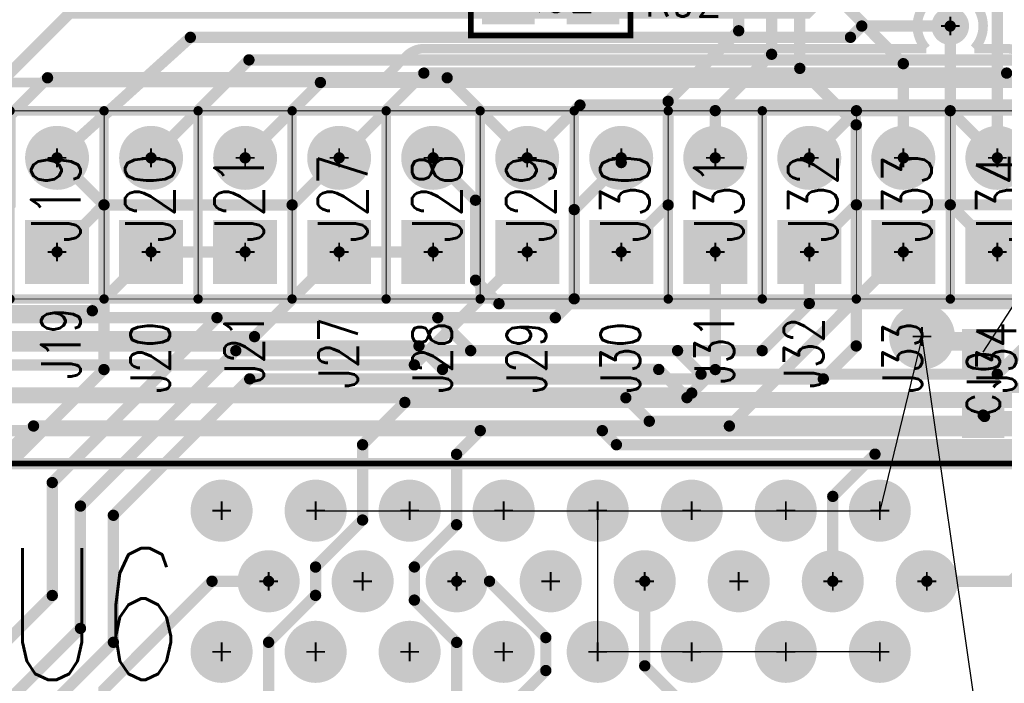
# Model space of a CAD drawing. Extents: x -7.2 to 18.3, y -5.6 to 10.9.
# Tile 46 of 112: x 3.76 to 4.808, y 1.941 to 2.647. Entities that reach past the tile are written whole.
import ezdxf
from ezdxf.enums import TextEntityAlignment as Align

# ---------------------------------------------------------------- set-up
doc = ezdxf.new("R2010")
doc.units = 0
for name, pattern in [('SIG_109', [2, 1, 1]), ('SIG_125', [2, 1, 1]), ('SIG_126', [2, 1, 1]), ('SIG_127', [2, 1, 1]), ('SIG_153', [2, 1, 1]), ('SIG_158', [2, 1, 1]), ('SIG_159', [2, 1, 1]), ('SIG_16', [2, 1, 1]), ('SIG_163', [2, 1, 1]), ('SIG_164', [2, 1, 1]), ('SIG_174', [2, 1, 1]), ('SIG_191', [2, 1, 1]), ('SIG_193', [2, 1, 1]), ('SIG_197', [2, 1, 1]), ('SIG_198', [2, 1, 1]), ('SIG_199', [2, 1, 1]), ('SIG_200', [2, 1, 1]), ('SIG_206', [2, 1, 1]), ('SIG_209', [2, 1, 1]), ('SIG_210', [2, 1, 1]), ('SIG_211', [2, 1, 1]), ('SIG_215', [2, 1, 1]), ('SIG_216', [2, 1, 1]), ('SIG_223', [2, 1, 1]), ('SIG_224', [2, 1, 1]), ('SIG_225', [2, 1, 1]), ('SIG_226', [2, 1, 1]), ('SIG_227', [2, 1, 1]), ('SIG_228', [2, 1, 1]), ('SIG_275', [2, 1, 1]), ('SIG_28', [2, 1, 1]), ('SIG_297', [2, 1, 1]), ('SIG_72', [2, 1, 1]), ('SIG_99', [2, 1, 1])]:
    doc.linetypes.add(name, pattern=pattern)
for name, color, linetype in [('DRIL_NPLTE_THRU_01', 16, 'CONTINUOUS'), ('DRIL_NPLTE_THRU_03', 146, 'CONTINUOUS'), ('DRIL_NPLTE_THRU_04', 176, 'CONTINUOUS'), ('DRIL_PLTE_THRU_01', 16, 'CONTINUOUS'), ('DRIL_PLTE_THRU_03', 146, 'CONTINUOUS'), ('DRIL_PLTE_THRU_04', 176, 'CONTINUOUS'), ('DRIL_SYMBOL', 254, 'CONTINUOUS'), ('LINK_00', 2, 'CONTINUOUS'), ('PADS_BOT', 5, 'CONTINUOUS'), ('PADS_INNER', 1, 'CONTINUOUS'), ('PADS_TOP', 1, 'CONTINUOUS'), ('PADS_XR_131', 3, 'CONTINUOUS'), ('PADS_XR_132', 6, 'CONTINUOUS'), ('PADS_XR_133', 254, 'CONTINUOUS'), ('PART_NAME_123', 255, 'CONTINUOUS'), ('PART_NAME_124', 6, 'CONTINUOUS'), ('PART_NAME_129', 2, 'CONTINUOUS'), ('PART_NAME_130', 106, 'CONTINUOUS'), ('PART_TOP_2DLINE_123', 255, 'CONTINUOUS'), ('PART_TOP_2DLINE_129', 2, 'CONTINUOUS'), ('POUR_OUTLINE_03', 130, 'CONTINUOUS'), ('TRACE_01', 1, 'CONTINUOUS'), ('TRACE_03', 130, 'CONTINUOUS'), ('TRACE_04', 5, 'CONTINUOUS'), ('VIAPTS', 56, 'CONTINUOUS')]:
    doc.layers.add(name, color=color, linetype=linetype)
doc.styles.add('W0$001', font='simplex', dxfattribs={"width": 0.75})
doc.styles.add('W0$006', font='simplex', dxfattribs={"width": 0.75})

# ---------------------------------------------------------------- blocks, each defined once
blk = doc.blocks.new('POUR_OUTLINE_1')
at = {"layer": 'POUR_OUTLINE_03', "const_width": 0.01}
blk.add_lwpolyline([(-16.9501, -17.0562), (-16.7053, -17.0562), (-16.7053, -16.8322), (-16.535, -16.8322, -0.866026), (-16.4658, -16.8322), (-15.6869, -16.8322), (-15.6585, -16.8038, -0.198912), (-15.6401, -16.7962), (-15.1058, -16.7962, -2.315909), (-15.0548, -16.7962), (-15.0203, -16.7962, -0.198912), (-15.0019, -16.8038)], format="xyb", dxfattribs=at)
blk = doc.blocks.new('POUR_HEADER_0')
blk.add_blockref('POUR_OUTLINE_1', (16.9203, 12.3322))
blk = doc.blocks.new('SMOOTH_0$01')
at = {"const_width": 0.005}
blk.add_lwpolyline([(-0.0025, 0, 1), (0.0025, 0, 1)], format="xyb", close=True, dxfattribs=at)
blk = doc.blocks.new('SMOOTH_0$001')
at = {"const_width": 0.0005}
blk.add_lwpolyline([(-0.00025, 0, 1), (0.00025, 0, 1)], format="xyb", close=True, dxfattribs=at)
blk = doc.blocks.new('PART_BODY_TOP_340')
at = {"layer": 'PART_TOP_2DLINE_123', "const_width": 0.01}
blk.add_lwpolyline([(-0.05, -0.05), (-0.05, 0.05), (0.15, 0.05), (0.15, -0.05), (-0.05, -0.05)], dxfattribs=at)
at = {"layer": 'PART_TOP_2DLINE_129', "const_width": 0.001}
blk.add_lwpolyline([(-0.05, -0.05), (-0.05, 0.05), (0.15, 0.05), (0.15, -0.05), (-0.05, -0.05)], dxfattribs=at)
at = {"layer": 'PART_TOP_2DLINE_123'}
for p in [(-0.05, 0.05), (0.15, 0.05), (-0.05, -0.05), (-0.05, -0.05), (0.15, -0.05)]:
    blk.add_blockref('SMOOTH_0$01', p, dxfattribs=at)
at = {"layer": 'PART_TOP_2DLINE_129'}
for p in [(-0.05, 0.05), (0.15, 0.05), (-0.05, -0.05), (-0.05, -0.05), (0.15, -0.05)]:
    blk.add_blockref('SMOOTH_0$001', p, dxfattribs=at)
blk = doc.blocks.new('DRIL_SYMBOL_0$042')
at = {"layer": 'DRIL_SYMBOL', "const_width": 0.002}
for points in [[(0, -0.01), (0, 0.01)], [(-0.01, 0), (0.01, 0)]]:
    blk.add_lwpolyline(points, dxfattribs=at)
blk = doc.blocks.new('DRIL_HOLE_0$042')
at = {"const_width": 0.021}
blk.add_lwpolyline([(-0.0105, 0, 1), (0.0105, 0, 1)], format="xyb", close=True, dxfattribs=at)
blk.add_blockref('DRIL_SYMBOL_0$042', (0, 0))
blk = doc.blocks.new('PAD_39')
at = {"const_width": 0.031}
blk.add_lwpolyline([(0, -0.0155, 1), (0, 0.0155, 1)], format="xyb", close=True, dxfattribs=at)
blk = doc.blocks.new('PAD_40')
at = {"const_width": 0.062}
blk.add_lwpolyline([(-0.031, 0), (0.031, 0)], dxfattribs=at)
blk = doc.blocks.new('PAD_41')
at = {"const_width": 0.068}
blk.add_lwpolyline([(-0.034, 0), (0.034, 0)], dxfattribs=at)
blk = doc.blocks.new('STK_TOP_15')
at = {"layer": 'DRIL_PLTE_THRU_01'}
blk.add_blockref('DRIL_HOLE_0$042', (0, 0), dxfattribs=at)
at = {"layer": 'DRIL_PLTE_THRU_03'}
blk.add_blockref('DRIL_HOLE_0$042', (0, 0), dxfattribs=at)
at = {"layer": 'DRIL_PLTE_THRU_04'}
blk.add_blockref('DRIL_HOLE_0$042', (0, 0), dxfattribs=at)
at = {"layer": 'PADS_BOT'}
blk.add_blockref('PAD_40', (0, 0), dxfattribs=at)
at = {"layer": 'PADS_INNER'}
blk.add_blockref('PAD_39', (0, 0), dxfattribs=at)
at = {"layer": 'PADS_TOP'}
blk.add_blockref('PAD_40', (0, 0), dxfattribs=at)
at = {"layer": 'PADS_XR_131'}
blk.add_blockref('PAD_41', (0, 0), dxfattribs=at)
at = {"layer": 'PADS_XR_132'}
blk.add_blockref('PAD_41', (0, 0), dxfattribs=at)
blk = doc.blocks.new('PAD_43')
at = {"const_width": 0.034}
blk.add_lwpolyline([(0, -0.017, 1), (0, 0.017, 1)], format="xyb", close=True, dxfattribs=at)
blk = doc.blocks.new('STK_TOP_16')
at = {"layer": 'DRIL_PLTE_THRU_01'}
blk.add_blockref('DRIL_HOLE_0$042', (0, 0), dxfattribs=at)
at = {"layer": 'DRIL_PLTE_THRU_03'}
blk.add_blockref('DRIL_HOLE_0$042', (0, 0), dxfattribs=at)
at = {"layer": 'DRIL_PLTE_THRU_04'}
blk.add_blockref('DRIL_HOLE_0$042', (0, 0), dxfattribs=at)
at = {"layer": 'PADS_BOT'}
blk.add_blockref('PAD_39', (0, 0), dxfattribs=at)
at = {"layer": 'PADS_INNER'}
blk.add_blockref('PAD_39', (0, 0), dxfattribs=at)
at = {"layer": 'PADS_TOP'}
blk.add_blockref('PAD_39', (0, 0), dxfattribs=at)
at = {"layer": 'PADS_XR_131'}
blk.add_blockref('PAD_43', (0, 0), dxfattribs=at)
at = {"layer": 'PADS_XR_132'}
blk.add_blockref('PAD_43', (0, 0), dxfattribs=at)
blk = doc.blocks.new('SYM_TOP_13')
for name, p in [('PART_BODY_TOP_340', (0, 0)), ('STK_TOP_15', (0, 0)), ('STK_TOP_16', (0.1, 0))]:
    blk.add_blockref(name, p)
blk = doc.blocks.new('PART_TOP_17')
blk.add_blockref('SYM_TOP_13', (0, 0))
at = {"layer": 'PART_NAME_123', "style": 'W0$006', "width": 0.75}
blk.add_text('J19', height=0.042, dxfattribs=at).set_placement((-0.135, -0.025))
at = {"layer": 'PART_NAME_129', "style": 'W0$001', "width": 0.75}
blk.add_text('J19', height=0.0525, dxfattribs=at).set_placement((0.01, -0.0249))
blk = doc.blocks.new('PART_TOP_23')
blk.add_blockref('SYM_TOP_13', (0, 0))
at = {"layer": 'PART_NAME_123', "style": 'W0$006', "width": 0.75}
blk.add_text('J20', height=0.042, dxfattribs=at).set_placement((-0.15, -0.02))
at = {"layer": 'PART_NAME_129', "style": 'W0$001', "width": 0.75}
blk.add_text('J20', height=0.0525, dxfattribs=at).set_placement((0.01, -0.0249))
blk = doc.blocks.new('PART_BODY_TOP_362')
at = {"layer": 'PART_TOP_2DLINE_123', "const_width": 0.006}
blk.add_lwpolyline([(-0.5, 0.2), (3.295, 0.2), (3.295, -0.125), (-0.5, -0.125)], close=True, dxfattribs=at)
at = {"layer": 'PART_TOP_2DLINE_129', "const_width": 0.001}
blk.add_lwpolyline([(-1.095, 0.2), (3.935, 0.2), (3.935, -0.125), (-1.095, -0.125)], close=True, dxfattribs=at)
blk = doc.blocks.new('DRIL_SYMBOL_0$03')
at = {"layer": 'DRIL_SYMBOL', "const_width": 0.002}
for points in [[(0, -0.01), (0, 0.01)], [(-0.01, 0), (0.01, 0)]]:
    blk.add_lwpolyline(points, dxfattribs=at)
blk = doc.blocks.new('DRIL_HOLE_0$03')
at = {"const_width": 0.015}
blk.add_lwpolyline([(-0.0075, 0, 1), (0.0075, 0, 1)], format="xyb", close=True, dxfattribs=at)
blk.add_blockref('DRIL_SYMBOL_0$03', (0, 0))
blk = doc.blocks.new('PAD_66')
at = {"const_width": 0.025}
blk.add_lwpolyline([(0, -0.0125, 1), (0, 0.0125, 1)], format="xyb", close=True, dxfattribs=at)
blk = doc.blocks.new('PAD_69')
at = {"const_width": 0.033}
blk.add_lwpolyline([(0, -0.0165, 1), (0, 0.0165, 1)], format="xyb", close=True, dxfattribs=at)
blk = doc.blocks.new('STK_TOP_42')
at = {"layer": 'DRIL_PLTE_THRU_01'}
blk.add_blockref('DRIL_HOLE_0$03', (0, 0), dxfattribs=at)
at = {"layer": 'DRIL_PLTE_THRU_03'}
blk.add_blockref('DRIL_HOLE_0$03', (0, 0), dxfattribs=at)
at = {"layer": 'DRIL_PLTE_THRU_04'}
blk.add_blockref('DRIL_HOLE_0$03', (0, 0), dxfattribs=at)
at = {"layer": 'PADS_BOT'}
blk.add_blockref('PAD_66', (0, 0), dxfattribs=at)
at = {"layer": 'PADS_INNER'}
blk.add_blockref('PAD_66', (0, 0), dxfattribs=at)
at = {"layer": 'PADS_TOP'}
blk.add_blockref('PAD_66', (0, 0), dxfattribs=at)
at = {"layer": 'PADS_XR_131'}
blk.add_blockref('PAD_69', (0, 0), dxfattribs=at)
at = {"layer": 'PADS_XR_132'}
blk.add_blockref('PAD_69', (0, 0), dxfattribs=at)
blk = doc.blocks.new('SYM_TOP_35')
for name, p in [('PART_BODY_TOP_362', (0, 0)), ('STK_TOP_42', (0.55, 0.075)), ('STK_TOP_42', (0.65, 0.075)), ('STK_TOP_42', (0.75, 0.075)), ('STK_TOP_42', (0.85, 0.075)), ('STK_TOP_42', (0.95, 0.075)), ('STK_TOP_42', (1.05, 0.075)), ('STK_TOP_42', (1.15, 0.075)), ('STK_TOP_42', (1.25, 0.075)), ('STK_TOP_42', (0.5, 0)), ('STK_TOP_42', (0.6, 0)), ('STK_TOP_42', (0.7, 0)), ('STK_TOP_42', (0.8, 0)), ('STK_TOP_42', (0.9, 0)), ('STK_TOP_42', (1, 0)), ('STK_TOP_42', (1.1, 0)), ('STK_TOP_42', (1.2, 0)), ('STK_TOP_42', (0.55, -0.075)), ('STK_TOP_42', (0.65, -0.075)), ('STK_TOP_42', (0.75, -0.075)), ('STK_TOP_42', (0.85, -0.075)), ('STK_TOP_42', (0.95, -0.075)), ('STK_TOP_42', (1.05, -0.075)), ('STK_TOP_42', (1.15, -0.075)), ('STK_TOP_42', (1.25, -0.075))]:
    blk.add_blockref(name, p)
blk = doc.blocks.new('PART_TOP_63')
blk.add_blockref('SYM_TOP_35', (0, 0))
at = {"layer": 'PART_NAME_129', "style": 'W0$001', "width": 0.75}
blk.add_text('U6', height=0.14, rotation=-180, dxfattribs=at).set_placement((1.3851, 0.0349), align=Align.MIDDLE_CENTER)
blk = doc.blocks.new('PART_TOP_205')
blk.add_blockref('SYM_TOP_13', (0, 0))
at = {"layer": 'PART_NAME_123', "style": 'W0$006', "width": 0.75}
blk.add_text('J21', height=0.042, dxfattribs=at).set_placement((-0.14, -0.02))
at = {"layer": 'PART_NAME_129', "style": 'W0$001', "width": 0.75}
blk.add_text('J21', height=0.0525, dxfattribs=at).set_placement((0.01, -0.0199))
blk = doc.blocks.new('PART_TOP_206')
blk.add_blockref('SYM_TOP_13', (0, 0))
at = {"layer": 'PART_NAME_123', "style": 'W0$006', "width": 0.75}
blk.add_text('J27', height=0.042, dxfattribs=at).set_placement((-0.145, -0.02))
at = {"layer": 'PART_NAME_129', "style": 'W0$001', "width": 0.75}
blk.add_text('J27', height=0.0525, dxfattribs=at).set_placement((0.01, -0.03))
blk = doc.blocks.new('PART_TOP_207')
blk.add_blockref('SYM_TOP_13', (0, 0))
at = {"layer": 'PART_NAME_123', "style": 'W0$006', "width": 0.75}
blk.add_text('J28', height=0.042, dxfattribs=at).set_placement((-0.15, -0.02))
at = {"layer": 'PART_NAME_129', "style": 'W0$001', "width": 0.75}
blk.add_text('J28', height=0.0525, dxfattribs=at).set_placement((0.01, -0.03))
blk = doc.blocks.new('PART_TOP_208')
blk.add_blockref('SYM_TOP_13', (0, 0))
at = {"layer": 'PART_NAME_123', "style": 'W0$006', "width": 0.75}
blk.add_text('J29', height=0.042, dxfattribs=at).set_placement((-0.15, -0.02))
at = {"layer": 'PART_NAME_129', "style": 'W0$001', "width": 0.75}
blk.add_text('J29', height=0.0525, dxfattribs=at).set_placement((0.01, -0.03))
blk = doc.blocks.new('SMOOTH_0$006')
at = {"const_width": 0.003}
blk.add_lwpolyline([(-0.0015, 0, 1), (0.0015, 0, 1)], format="xyb", close=True, dxfattribs=at)
blk = doc.blocks.new('PART_BODY_TOP_337')
at = {"layer": 'PART_TOP_2DLINE_123', "const_width": 0.006}
blk.add_lwpolyline([(0.085, 0.045), (0.085, -0.045), (-0.085, -0.045), (-0.085, 0.045)], close=True, dxfattribs=at)
at = {"layer": 'PART_TOP_2DLINE_129', "const_width": 0.001}
blk.add_lwpolyline([(0.085, 0.045), (0.085, -0.045), (-0.085, -0.045), (-0.085, 0.045)], close=True, dxfattribs=at)
at = {"layer": 'PART_TOP_2DLINE_123'}
for p in [(-0.085, 0.045), (0.085, 0.045), (-0.085, -0.045), (0.085, -0.045)]:
    blk.add_blockref('SMOOTH_0$006', p, dxfattribs=at)
at = {"layer": 'PART_TOP_2DLINE_129'}
for p in [(-0.085, 0.045), (0.085, 0.045), (-0.085, -0.045), (0.085, -0.045)]:
    blk.add_blockref('SMOOTH_0$001', p, dxfattribs=at)
blk = doc.blocks.new('DRIL_HOLE_0')
blk.add_lwpolyline([(0, 0, 1), (0, 0, 1)], format="xyb", close=True)
blk = doc.blocks.new('PAD_1')
blk.add_lwpolyline([(0, 0, 1), (0, 0, 1)], format="xyb", close=True)
blk = doc.blocks.new('PAD_37')
at = {"const_width": 0.056}
blk.add_lwpolyline([(-0.033, 0), (0.033, 0)], dxfattribs=at)
blk = doc.blocks.new('PAD_38')
at = {"const_width": 0.05}
blk.add_lwpolyline([(-0.03, 0), (0.03, 0)], dxfattribs=at)
blk = doc.blocks.new('STK_TOP_10')
at = {"layer": 'DRIL_NPLTE_THRU_01'}
blk.add_blockref('DRIL_HOLE_0', (0, 0), dxfattribs=at)
at = {"layer": 'DRIL_NPLTE_THRU_03'}
blk.add_blockref('DRIL_HOLE_0', (0, 0), dxfattribs=at)
at = {"layer": 'DRIL_NPLTE_THRU_04'}
blk.add_blockref('DRIL_HOLE_0', (0, 0), dxfattribs=at)
at = {"layer": 'PADS_BOT'}
blk.add_blockref('PAD_1', (0, 0), dxfattribs=at)
at = {"layer": 'PADS_INNER'}
blk.add_blockref('PAD_1', (0, 0), dxfattribs=at)
at = {"layer": 'PADS_TOP', "rotation": 90}
blk.add_blockref('PAD_38', (0, 0), dxfattribs=at)
at = {"layer": 'PADS_XR_131', "rotation": 90}
blk.add_blockref('PAD_37', (0, 0), dxfattribs=at)
at = {"layer": 'PADS_XR_133', "rotation": 90}
blk.add_blockref('PAD_38', (0, 0), dxfattribs=at)
blk = doc.blocks.new('SYM_TOP_10')
for name, p in [('STK_TOP_10', (-0.045, 0)), ('STK_TOP_10', (0.045, 0)), ('PART_BODY_TOP_337', (0, 0))]:
    blk.add_blockref(name, p)
blk = doc.blocks.new('PART_TOP_342')
blk.add_blockref('SYM_TOP_10', (0, 0))
at = {"layer": 'PART_NAME_123', "style": 'W0$006', "width": 0.75}
blk.add_text('R92', height=0.042, rotation=180, dxfattribs=at).set_placement((-0.0999, 0.0249))
at = {"layer": 'PART_NAME_129', "style": 'W0$001', "width": 0.75}
blk.add_text('R92', height=0.042, rotation=180, dxfattribs=at).set_placement((0.0351, 0.0199))
blk = doc.blocks.new('PART_TOP_426')
blk.add_blockref('SYM_TOP_13', (0, 0))
at = {"layer": 'PART_NAME_123', "style": 'W0$006', "width": 0.75}
blk.add_text('J30', height=0.042, dxfattribs=at).set_placement((-0.15, -0.02))
at = {"layer": 'PART_NAME_129', "style": 'W0$001', "width": 0.75}
blk.add_text('J30', height=0.0525, dxfattribs=at).set_placement((0.01, -0.03))
blk = doc.blocks.new('PART_TOP_427')
blk.add_blockref('SYM_TOP_13', (0, 0))
at = {"layer": 'PART_NAME_123', "style": 'W0$006', "width": 0.75}
blk.add_text('J31', height=0.042, dxfattribs=at).set_placement((-0.14, -0.02))
at = {"layer": 'PART_NAME_129', "style": 'W0$001', "width": 0.75}
blk.add_text('J31', height=0.0525, dxfattribs=at).set_placement((0.01, -0.03))
blk = doc.blocks.new('PART_TOP_428')
blk.add_blockref('SYM_TOP_13', (0, 0))
at = {"layer": 'PART_NAME_123', "style": 'W0$006', "width": 0.75}
blk.add_text('J32', height=0.042, dxfattribs=at).set_placement((-0.145, -0.015))
at = {"layer": 'PART_NAME_129', "style": 'W0$001', "width": 0.75}
blk.add_text('J32', height=0.0525, dxfattribs=at).set_placement((0.01, -0.03))
blk = doc.blocks.new('PART_TOP_429')
blk.add_blockref('SYM_TOP_13', (0, 0))
at = {"layer": 'PART_NAME_123', "style": 'W0$006', "width": 0.75}
blk.add_text('J33', height=0.042, dxfattribs=at).set_placement((-0.15, -0.02))
at = {"layer": 'PART_NAME_129', "style": 'W0$001', "width": 0.75}
blk.add_text('J33', height=0.0525, dxfattribs=at).set_placement((0.01, -0.03))
blk = doc.blocks.new('PART_TOP_430')
blk.add_blockref('SYM_TOP_13', (0, 0))
at = {"layer": 'PART_NAME_123', "style": 'W0$006', "width": 0.75}
blk.add_text('J34', height=0.042, dxfattribs=at).set_placement((-0.15, -0.02))
at = {"layer": 'PART_NAME_129', "style": 'W0$001', "width": 0.75}
blk.add_text('J34', height=0.0525, dxfattribs=at).set_placement((0.01, -0.03))
blk = doc.blocks.new('PAD_47')
at = {"const_width": 0.039}
blk.add_lwpolyline([(-0.0215, 0), (0.0215, 0)], dxfattribs=at)
blk = doc.blocks.new('PAD_46')
at = {"const_width": 0.045}
blk.add_lwpolyline([(-0.0245, 0), (0.0245, 0)], dxfattribs=at)
blk = doc.blocks.new('STK_BOT_14')
at = {"layer": 'DRIL_PLTE_THRU_01'}
blk.add_blockref('DRIL_HOLE_0', (0, 0), dxfattribs=at)
at = {"layer": 'DRIL_PLTE_THRU_03'}
blk.add_blockref('DRIL_HOLE_0', (0, 0), dxfattribs=at)
at = {"layer": 'DRIL_PLTE_THRU_04'}
blk.add_blockref('DRIL_HOLE_0', (0, 0), dxfattribs=at)
at = {"layer": 'PADS_BOT'}
blk.add_blockref('PAD_47', (0, 0), dxfattribs=at)
at = {"layer": 'PADS_INNER'}
blk.add_blockref('PAD_1', (0, 0), dxfattribs=at)
at = {"layer": 'PADS_TOP'}
blk.add_blockref('PAD_1', (0, 0), dxfattribs=at)
at = {"layer": 'PADS_XR_131'}
blk.add_blockref('PAD_46', (0, 0), dxfattribs=at)
at = {"layer": 'PADS_XR_133'}
blk.add_blockref('PAD_47', (0, 0), dxfattribs=at)
blk = doc.blocks.new('SYM_BOT_12')
for p in [(-0.0335, 0), (0.0335, 0)]:
    blk.add_blockref('STK_BOT_14', p)
blk = doc.blocks.new('PART_BOT_521')
blk.add_blockref('SYM_BOT_12', (0, 0))
at = {"layer": 'PART_NAME_124', "style": 'W0$006', "width": 0.75}
blk.add_text('C10', height=0.042, dxfattribs=at).set_placement((-0.025, 0.045))
at = {"layer": 'PART_NAME_130', "style": 'W0$001', "width": 0.75}
blk.add_text('C10', height=0.035, dxfattribs=at).set_placement((0, 0.0003), align=Align.MIDDLE_CENTER)
blk = doc.blocks.new('SMOOTH_0$02')
at = {"const_width": 0.01}
blk.add_lwpolyline([(-0.005, 0, 1), (0.005, 0, 1)], format="xyb", close=True, dxfattribs=at)
blk = doc.blocks.new('SMOOTH_0$012')
at = {"const_width": 0.006}
blk.add_lwpolyline([(-0.003, 0, 1), (0.003, 0, 1)], format="xyb", close=True, dxfattribs=at)
blk = doc.blocks.new('PAD_5')
at = {"const_width": 0.035}
blk.add_lwpolyline([(0, -0.0175, 1), (0, 0.0175, 1)], format="xyb", close=True, dxfattribs=at)
blk = doc.blocks.new('PAD_189')
at = {"const_width": 0.0275}
blk.add_lwpolyline([(0, -0.01375, 1), (0, 0.01375, 1)], format="xyb", close=True, dxfattribs=at)
blk = doc.blocks.new('STK_TOP_3')
at = {"layer": 'DRIL_PLTE_THRU_01'}
blk.add_blockref('DRIL_HOLE_0$03', (0, 0), dxfattribs=at)
at = {"layer": 'DRIL_PLTE_THRU_03'}
blk.add_blockref('DRIL_HOLE_0$03', (0, 0), dxfattribs=at)
at = {"layer": 'DRIL_PLTE_THRU_04'}
blk.add_blockref('DRIL_HOLE_0$03', (0, 0), dxfattribs=at)
at = {"layer": 'PADS_BOT'}
blk.add_blockref('PAD_189', (0, 0), dxfattribs=at)
at = {"layer": 'PADS_INNER'}
blk.add_blockref('PAD_5', (0, 0), dxfattribs=at)
at = {"layer": 'PADS_TOP'}
blk.add_blockref('PAD_189', (0, 0), dxfattribs=at)
blk = doc.blocks.new('SYM_TOP_1')
blk.add_blockref('STK_TOP_3', (0, 0))
blk = doc.blocks.new('DRIL_SYMBOL_0$018')
at = {"layer": 'DRIL_SYMBOL', "const_width": 0.002}
for points in [[(0, -0.01), (0, 0.01)], [(-0.01, 0), (0.01, 0)]]:
    blk.add_lwpolyline(points, dxfattribs=at)
blk = doc.blocks.new('DRIL_HOLE_0$018')
at = {"const_width": 0.009}
blk.add_lwpolyline([(-0.0045, 0, 1), (0.0045, 0, 1)], format="xyb", close=True, dxfattribs=at)
blk.add_blockref('DRIL_SYMBOL_0$018', (0, 0))
blk = doc.blocks.new('PAD_138')
at = {"const_width": 0.02}
blk.add_lwpolyline([(0, -0.01, 1), (0, 0.01, 1)], format="xyb", close=True, dxfattribs=at)
blk = doc.blocks.new('STK_TOP_4')
at = {"layer": 'DRIL_PLTE_THRU_01'}
blk.add_blockref('DRIL_HOLE_0$018', (0, 0), dxfattribs=at)
at = {"layer": 'DRIL_PLTE_THRU_03'}
blk.add_blockref('DRIL_HOLE_0$018', (0, 0), dxfattribs=at)
at = {"layer": 'DRIL_PLTE_THRU_04'}
blk.add_blockref('DRIL_HOLE_0$018', (0, 0), dxfattribs=at)
at = {"layer": 'PADS_BOT'}
blk.add_blockref('PAD_138', (0, 0), dxfattribs=at)
at = {"layer": 'PADS_INNER'}
blk.add_blockref('PAD_138', (0, 0), dxfattribs=at)
at = {"layer": 'PADS_TOP'}
blk.add_blockref('PAD_138', (0, 0), dxfattribs=at)
blk = doc.blocks.new('SYM_TOP_2')
blk.add_blockref('STK_TOP_4', (0, 0))

msp = doc.modelspace()

# ---------------------------------------------------------------- linework, layer by layer
at = {"layer": 'LINK_00', "linetype": 'SIG_16'}
for p, q in [((4.7851, 2.2935), (5.01, 2.64)), ((4.7201, 2.31), (4.6752, 2.1249)), ((4.8051, 1.7199), (4.7201, 2.31)), ((4.0752, 2.1249), (4.1752, 2.1249)), ((4.1752, 2.1249), (4.3752, 2.1249)), ((4.3752, 1.9749), (4.3752, 2.1249)), ((4.3752, 2.1249), (4.4752, 2.1249)), ((4.4752, 2.1249), (4.5752, 2.1249)), ((4.5752, 2.1249), (4.6752, 2.1249)), ((4.4752, 1.9749), (4.3752, 1.9749)), ((4.5752, 1.9749), (4.4752, 1.9749)), ((4.6752, 1.9749), (4.5752, 1.9749))]:
    msp.add_line(p, q, dxfattribs=at)
at = {"layer": 'TRACE_01', "linetype": 'SIG_227', "const_width": 0.012}
msp.add_lwpolyline([(4.5002, 2.4999), (4.5002, 2.5501), (4.5601, 2.61), (4.5601, 2.885), (4.2901, 3.155), (3.8201, 3.155)], dxfattribs=at)
at = {"layer": 'TRACE_01', "linetype": 'SIG_72', "const_width": 0.012}
msp.add_lwpolyline([(3.6701, 1.595), (3.6701, 1.76), (3.8051, 1.895), (3.8051, 1.93), (3.8601, 1.985), (3.8601, 2.12), (4.0051, 2.265), (4.6151, 2.265), (4.6501, 2.3), (4.6501, 2.535), (4.5901, 2.595), (4.5901, 2.925), (4.5501, 2.965)], dxfattribs=at)
at = {"layer": 'TRACE_01', "linetype": 'SIG_228', "const_width": 0.012}
msp.add_lwpolyline([(4.4002, 2.3999), (4.4501, 2.4498), (4.4501, 2.56), (4.5251, 2.635), (4.5251, 2.86), (4.4851, 2.9)], dxfattribs=at)
at = {"layer": 'TRACE_01', "linetype": 'SIG_198', "const_width": 0.012}
msp.add_lwpolyline([(4.7002, 2.4999), (4.7002, 2.6), (4.6351, 2.6651), (4.6351, 2.855)], dxfattribs=at)
at = {"layer": 'TRACE_01', "linetype": 'SIG_200', "const_width": 0.012}
msp.add_lwpolyline([(4.8002, 2.4999), (4.8002, 2.6649), (4.6851, 2.78), (4.6851, 2.85)], dxfattribs=at)
at = {"layer": 'TRACE_01', "linetype": 'SIG_125', "const_width": 0.012}
for points in [[(4.8002, 2.3999), (4.7501, 2.45), (4.7501, 2.64)], [(3.6752, 1.9749), (3.6752, 2.0599), (3.7202, 2.1049), (3.7202, 2.145), (3.8501, 2.2749), (3.8501, 2.45), (3.8002, 2.4999)]]:
    msp.add_lwpolyline(points, dxfattribs=at)
at = {"layer": 'TRACE_01', "linetype": 'SIG_197', "const_width": 0.012}
for points in [[(3.7002, 2.3999), (3.7501, 2.4498), (3.7501, 2.545), (3.7901, 2.585), (4.2151, 2.585)], [(4.3002, 2.4999), (4.2151, 2.585)]]:
    msp.add_lwpolyline(points, dxfattribs=at)
at = {"layer": 'TRACE_01', "linetype": 'SIG_28', "const_width": 0.012}
msp.add_lwpolyline([(4.2252, 1.8999), (4.2252, 1.9849), (4.1802, 2.0299), (4.1802, 2.0651), (4.2251, 2.11), (4.2251, 2.1848), (4.2503, 2.21), (4.8751, 2.21), (5.0226, 2.3575), (5.0226, 2.4026), (5.075, 2.455), (5.1175, 2.455), (5.1425, 2.48), (5.1425, 2.5225), (5.1815, 2.5615), (5.27, 2.5615)], dxfattribs=at)
at = {"layer": 'TRACE_01', "linetype": 'SIG_158', "const_width": 0.012}
msp.add_lwpolyline([(4.0252, 1.8999), (4.0252, 1.985), (4.0751, 2.0349), (4.0751, 2.065), (4.1251, 2.115), (4.1251, 2.195), (4.1701, 2.24), (4.8451, 2.24), (4.9751, 2.37), (4.9751, 2.4815), (5.01, 2.5164), (5.01, 2.5165)], dxfattribs=at)
at = {"layer": 'TRACE_01', "linetype": 'SIG_224', "const_width": 0.012}
msp.add_lwpolyline([(3.6252, 1.8999), (3.6502, 1.9249), (3.6852, 1.9249), (3.7951, 2.0348), (3.7951, 2.1548), (3.9703, 2.33), (4.3301, 2.33), (4.3502, 2.3501), (4.3502, 2.4449), (4.4002, 2.4949), (4.4002, 2.4999)], dxfattribs=at)
at = {"layer": 'TRACE_01', "linetype": 'SIG_223', "const_width": 0.012}
msp.add_lwpolyline([(3.7252, 1.8999), (3.8251, 1.9998), (3.8251, 2.1298), (3.9903, 2.295), (4.5501, 2.295), (4.6002, 2.3451), (4.6002, 2.3999)], dxfattribs=at)
at = {"layer": 'TRACE_01', "linetype": 'SIG_215', "const_width": 0.012}
msp.add_lwpolyline([(4.6252, 2.0499), (4.6252, 2.1401), (4.6701, 2.185), (4.8951, 2.185), (4.9551, 2.245), (5.2266, 2.245)], dxfattribs=at)
at = {"layer": 'TRACE_01', "linetype": 'SIG_159', "const_width": 0.012}
msp.add_lwpolyline([(3.8501, 1.82), (3.8501, 1.935), (3.965, 2.0499), (4.0252, 2.0499)], dxfattribs=at)
at = {"layer": 'TRACE_01', "linetype": 'SIG_209', "const_width": 0.012}
msp.add_lwpolyline([(4.1736, 1.655), (4.1736, 1.7415), (4.2801, 1.848), (4.2801, 1.9151), (4.32, 1.955), (4.32, 1.99), (4.2601, 2.0499), (4.2252, 2.0499)], dxfattribs=at)
at = {"layer": 'TRACE_01', "linetype": 'SIG_216', "const_width": 0.012}
msp.add_lwpolyline([(4.5236, 1.655), (4.5236, 1.82), (4.4751, 1.8685), (4.4751, 1.9101), (4.4252, 1.96), (4.4252, 2.0499)], dxfattribs=at)
at = {"layer": 'TRACE_03', "linetype": 'SIG_199', "const_width": 0.012}
for points in [[(4.1002, 2.4999), (4.1903, 2.59)], [(4.9002, 2.4999), (4.8101, 2.59), (4.1903, 2.59)]]:
    msp.add_lwpolyline(points, dxfattribs=at)
at = {"layer": 'TRACE_03', "linetype": 'SIG_200', "const_width": 0.012}
for points in [[(4.6002, 2.4999), (4.6503, 2.55), (4.7501, 2.55)], [(4.8002, 2.4999), (4.7501, 2.55)]]:
    msp.add_lwpolyline(points, dxfattribs=at)
at = {"layer": 'TRACE_03', "linetype": 'SIG_193', "const_width": 0.012}
msp.add_lwpolyline([(5.17, 2.3249), (5.0501, 2.3249), (5.0301, 2.3449), (4.2702, 2.3449), (4.2452, 2.3699), (4.2452, 2.4549), (4.2002, 2.4999)], dxfattribs=at)
at = {"layer": 'TRACE_03', "linetype": 'SIG_191', "const_width": 0.012}
for points in [[(4.4851, 2.27), (4.4601, 2.295), (4.2401, 2.295), (4.2051, 2.33), (2.8803, 2.33)], [(4.4851, 2.27), (4.8001, 2.27), (4.8251, 2.295), (5.1901, 2.295), (5.2251, 2.33), (5.5401, 2.33)]]:
    msp.add_lwpolyline(points, dxfattribs=at)
at = {"layer": 'TRACE_03', "linetype": 'SIG_99', "const_width": 0.012}
for points in [[(4.4701, 2.245), (4.4401, 2.275), (4.2101, 2.275), (4.1851, 2.3), (2.9651, 2.3)], [(4.4701, 2.245), (4.8151, 2.245), (4.8451, 2.275), (5.2201, 2.275), (5.2451, 2.3)]]:
    msp.add_lwpolyline(points, dxfattribs=at)
at = {"layer": 'TRACE_03', "linetype": 'SIG_164', "const_width": 0.012}
msp.add_lwpolyline([(4.8951, 2.195), (4.3951, 2.195), (4.3801, 2.21), (3.5701, 2.21), (3.5301, 2.25)], dxfattribs=at)
at = {"layer": 'TRACE_03', "linetype": 'SIG_210', "const_width": 0.012}
for points in [[(4.4301, 2.22), (4.43, 2.22), (4.4051, 2.2449), (3.7152, 2.2449), (3.7151, 2.245), (3.6001, 2.245)], [(4.4301, 2.22), (4.8652, 2.22), (4.8901, 2.2449), (5.2551, 2.2449)]]:
    msp.add_lwpolyline(points, dxfattribs=at)
at = {"layer": 'TRACE_03', "linetype": 'SIG_163', "const_width": 0.012}
msp.add_lwpolyline([(2.9252, 2.0499), (2.9252, 2.135), (2.9652, 2.175), (5.2251, 2.175)], dxfattribs=at)
at = {"layer": 'TRACE_04', "linetype": 'SIG_174', "const_width": 0.012}
msp.add_lwpolyline([(3.33, 2.575), (3.36, 2.575), (3.379, 2.556), (3.716, 2.556), (3.814, 2.654), (4.598, 2.654), (4.62, 2.676), (4.908, 2.676), (4.984, 2.6), (5.72, 2.6), (5.736, 2.616), (5.7951, 2.616)], dxfattribs=at)
at = {"layer": 'TRACE_04', "linetype": 'SIG_125', "const_width": 0.012}
msp.add_lwpolyline([(3.8002, 2.4999), (3.942, 2.628), (4.644, 2.628), (4.656, 2.64), (4.7501, 2.64)], dxfattribs=at)
at = {"layer": 'TRACE_04', "linetype": 'SIG_206', "const_width": 0.012}
msp.add_lwpolyline([(3.9002, 2.4999), (4.0043, 2.604), (4.946, 2.604), (4.975, 2.575), (5.815, 2.575), (5.86, 2.62), (5.9201, 2.62)], dxfattribs=at)
at = {"layer": 'TRACE_04', "linetype": 'SIG_211', "const_width": 0.012}
msp.add_lwpolyline([(4.0002, 2.4999), (4.0803, 2.58), (4.93, 2.58), (4.985, 2.525), (5.5751, 2.525), (5.6451, 2.455), (5.6901, 2.455)], dxfattribs=at)
at = {"layer": 'TRACE_04', "linetype": 'SIG_197', "const_width": 0.012}
msp.add_lwpolyline([(4.3002, 2.4999), (4.3563, 2.556), (4.919, 2.556), (5.0149, 2.46), (5.135, 2.46), (5.1702, 2.4249), (5.3644, 2.4249), (5.3901, 2.4506), (5.5845, 2.4506), (5.6201, 2.415), (5.8701, 2.415)], dxfattribs=at)
at = {"layer": 'TRACE_04', "linetype": 'SIG_199', "const_width": 0.012}
msp.add_lwpolyline([(3.8002, 2.3999), (3.8502, 2.4499), (4.0502, 2.4499), (4.1002, 2.4999)], dxfattribs=at)
at = {"layer": 'TRACE_04', "linetype": 'SIG_223', "const_width": 0.012}
msp.add_lwpolyline([(4.6002, 2.3999), (4.6503, 2.45), (4.8501, 2.45), (4.9002, 2.3999)], dxfattribs=at)
at = {"layer": 'TRACE_04', "linetype": 'SIG_109', "const_width": 0.012}
for points in [[(3.2252, 2.0499), (3.2252, 2.1849), (3.3777, 2.3374), (3.8377, 2.3374), (3.9002, 2.3999)], [(3.9002, 2.3999), (4.0002, 2.3999)]]:
    msp.add_lwpolyline(points, dxfattribs=at)
at = {"layer": 'TRACE_04', "linetype": 'SIG_127', "const_width": 0.012}
for points in [[(3.3752, 2.1249), (3.3752, 2.2349), (3.4502, 2.3099), (4.0102, 2.3099), (4.1002, 2.3999)], [(4.1002, 2.3999), (4.2002, 2.3999)]]:
    msp.add_lwpolyline(points, dxfattribs=at)
at = {"layer": 'TRACE_04', "linetype": 'SIG_126', "const_width": 0.012}
msp.add_lwpolyline([(3.4252, 2.0499), (3.4252, 2.2299), (3.4752, 2.2799), (4.1802, 2.2799), (4.3002, 2.3999)], dxfattribs=at)
at = {"layer": 'TRACE_04', "linetype": 'SIG_225', "const_width": 0.012}
msp.add_lwpolyline([(3.6252, 2.0499), (3.6252, 2.1949), (3.6802, 2.2499), (4.4752, 2.2499), (4.5002, 2.2749), (4.5002, 2.3999)], dxfattribs=at)
at = {"layer": 'TRACE_04', "linetype": 'SIG_226', "const_width": 0.012}
msp.add_lwpolyline([(3.7252, 2.0499), (3.7252, 2.1649), (3.7752, 2.2149), (4.5152, 2.2149), (4.7002, 2.3999)], dxfattribs=at)
at = {"layer": 'TRACE_04', "linetype": 'SIG_16', "const_width": 0.02}
msp.add_lwpolyline([(4.7201, 2.31), (4.7201, 2.305), (4.7851, 2.305), (4.7851, 2.2935)], dxfattribs=at)
at = {"layer": 'TRACE_04', "linetype": 'SIG_275', "const_width": 0.012}
msp.add_lwpolyline([(4.7851, 2.2265), (4.7866, 2.225), (4.8551, 2.225), (4.8751, 2.245), (5.2251, 2.245), (5.2951, 2.175), (6.2651, 2.175), (6.3001, 2.21)], dxfattribs=at)
at = {"layer": 'TRACE_04', "linetype": 'SIG_297', "const_width": 0.012}
msp.add_lwpolyline([(4.7252, 2.0499), (4.815, 2.0499), (4.86, 2.0949), (4.86, 2.165), (4.915, 2.22), (5.205, 2.22), (5.285, 2.14), (5.605, 2.14), (5.72, 2.025), (6.165, 2.025)], dxfattribs=at)

# ---------------------------------------------------------------- block references
at = {"linetype": 'SIG_153'}
msp.add_blockref('POUR_HEADER_0', (2.9101, 7.08), dxfattribs=at)
for name, p, rotation in [('PART_TOP_342', (4.3252, 2.6749), 180), ('PART_TOP_17', (3.8002, 2.3999), 90), ('PART_TOP_23', (3.9002, 2.3999), 90), ('PART_TOP_205', (4.0002, 2.3999), 90), ('PART_TOP_206', (4.1002, 2.3999), 90), ('PART_TOP_207', (4.2002, 2.3999), 90), ('PART_TOP_208', (4.3002, 2.3999), 90), ('PART_TOP_426', (4.4002, 2.3999), 90), ('PART_TOP_427', (4.5002, 2.3999), 90), ('PART_TOP_428', (4.6002, 2.3999), 90), ('PART_TOP_429', (4.7002, 2.3999), 90), ('PART_TOP_430', (4.8002, 2.3999), 90), ('PART_TOP_63', (5.2252, 2.0499), 180)]:
    msp.add_blockref(name, p, dxfattribs=dict(rotation=rotation))
at = {"xscale": -1, "rotation": -90}
msp.add_blockref('PART_BOT_521', (4.7851, 2.26), dxfattribs=at)
at = {"layer": 'TRACE_01'}
for p in [(4.5251, 2.635), (4.7501, 2.64), (4.5601, 2.61), (4.5901, 2.595), (4.7002, 2.6), (3.7901, 2.585), (4.2151, 2.585), (4.2151, 2.585), (4.4501, 2.56), (4.5002, 2.5501), (4.6501, 2.535), (3.8002, 2.4999), (4.3002, 2.4999), (4.4002, 2.4999), (4.5002, 2.4999), (4.7002, 2.4999), (4.8002, 2.4999), (4.4002, 2.4949), (3.8501, 2.45), (4.3502, 2.4449), (4.4501, 2.4498), (4.7501, 2.45), (4.4002, 2.3999), (4.6002, 2.3999), (4.8002, 2.3999), (4.3502, 2.3501), (4.6002, 2.3451), (3.9703, 2.33), (4.3301, 2.33), (4.6501, 2.3), (3.9903, 2.295), (4.5501, 2.295), (3.8501, 2.2749), (4.0051, 2.265), (4.6151, 2.265), (4.1701, 2.24), (4.2503, 2.21), (4.1251, 2.195), (4.2251, 2.1848), (4.6701, 2.185), (3.7951, 2.1548), (4.6252, 2.1401), (3.8251, 2.1298), (3.8601, 2.12), (4.1251, 2.115), (4.2251, 2.11), (4.0751, 2.065), (4.1802, 2.0651), (3.965, 2.0499), (4.0252, 2.0499), (4.2252, 2.0499), (4.2601, 2.0499), (4.4252, 2.0499), (4.6252, 2.0499), (3.7951, 2.0348), (4.0751, 2.0349), (4.1802, 2.0299), (3.8251, 1.9998), (3.8601, 1.985), (4.0252, 1.985), (4.2252, 1.9849), (4.32, 1.99), (4.32, 1.955), (4.4252, 1.96)]:
    msp.add_blockref('SMOOTH_0$012', p, dxfattribs=at)
at = {"layer": 'TRACE_03'}
for p in [(4.1903, 2.59), (4.1903, 2.59), (4.8101, 2.59), (4.6503, 2.55), (4.7501, 2.55), (4.7501, 2.55), (4.1002, 2.4999), (4.2002, 2.4999), (4.6002, 2.4999), (4.8002, 2.4999), (4.2452, 2.4549), (4.2452, 2.3699), (4.2702, 2.3449), (4.2051, 2.33), (4.1851, 2.3), (4.2401, 2.295), (4.4601, 2.295), (4.2101, 2.275), (4.4401, 2.275), (4.4851, 2.27), (4.4851, 2.27), (4.8001, 2.27), (4.4051, 2.2449), (4.4701, 2.245), (4.4701, 2.245), (4.43, 2.22), (4.4301, 2.22), (4.4301, 2.22), (4.3801, 2.21), (4.3951, 2.195)]:
    msp.add_blockref('SMOOTH_0$012', p, dxfattribs=at)
at = {"layer": 'TRACE_04'}
for name, p in [('SMOOTH_0$012', (4.656, 2.64)), ('SMOOTH_0$012', (4.7501, 2.64)), ('SMOOTH_0$012', (3.942, 2.628)), ('SMOOTH_0$012', (4.644, 2.628)), ('SMOOTH_0$012', (4.0043, 2.604)), ('SMOOTH_0$012', (4.0803, 2.58)), ('SMOOTH_0$012', (4.3563, 2.556)), ('SMOOTH_0$012', (3.8002, 2.4999)), ('SMOOTH_0$012', (3.9002, 2.4999)), ('SMOOTH_0$012', (4.0002, 2.4999)), ('SMOOTH_0$012', (4.1002, 2.4999)), ('SMOOTH_0$012', (4.3002, 2.4999)), ('SMOOTH_0$012', (3.8502, 2.4499)), ('SMOOTH_0$012', (4.0502, 2.4499)), ('SMOOTH_0$012', (4.6503, 2.45)), ('SMOOTH_0$012', (3.8002, 2.3999)), ('SMOOTH_0$012', (3.9002, 2.3999)), ('SMOOTH_0$012', (3.9002, 2.3999)), ('SMOOTH_0$012', (4.0002, 2.3999)), ('SMOOTH_0$012', (4.1002, 2.3999)), ('SMOOTH_0$012', (4.1002, 2.3999)), ('SMOOTH_0$012', (4.2002, 2.3999)), ('SMOOTH_0$012', (4.3002, 2.3999)), ('SMOOTH_0$012', (4.5002, 2.3999)), ('SMOOTH_0$012', (4.6002, 2.3999)), ('SMOOTH_0$012', (4.7002, 2.3999)), ('SMOOTH_0$012', (3.8377, 2.3374)), ('SMOOTH_0$012', (4.0102, 2.3099)), ('SMOOTH_0$02', (4.7201, 2.31)), ('SMOOTH_0$02', (4.7201, 2.305)), ('SMOOTH_0$02', (4.7851, 2.305)), ('SMOOTH_0$02', (4.7851, 2.2935)), ('SMOOTH_0$012', (4.1802, 2.2799)), ('SMOOTH_0$012', (4.5002, 2.2749)), ('SMOOTH_0$012', (4.4752, 2.2499)), ('SMOOTH_0$012', (4.7851, 2.2265)), ('SMOOTH_0$012', (4.7866, 2.225)), ('SMOOTH_0$012', (3.7752, 2.2149)), ('SMOOTH_0$012', (4.5152, 2.2149)), ('SMOOTH_0$012', (4.7252, 2.0499))]:
    msp.add_blockref(name, p, dxfattribs=at)
at = {"layer": 'VIAPTS', "linetype": 'SIG_125'}
msp.add_blockref('SYM_TOP_2', (4.7501, 2.64), dxfattribs=at)
at = {"layer": 'VIAPTS', "linetype": 'SIG_16'}
msp.add_blockref('SYM_TOP_1', (4.7201, 2.31), dxfattribs=at)

doc.saveas('drawing.dxf')
